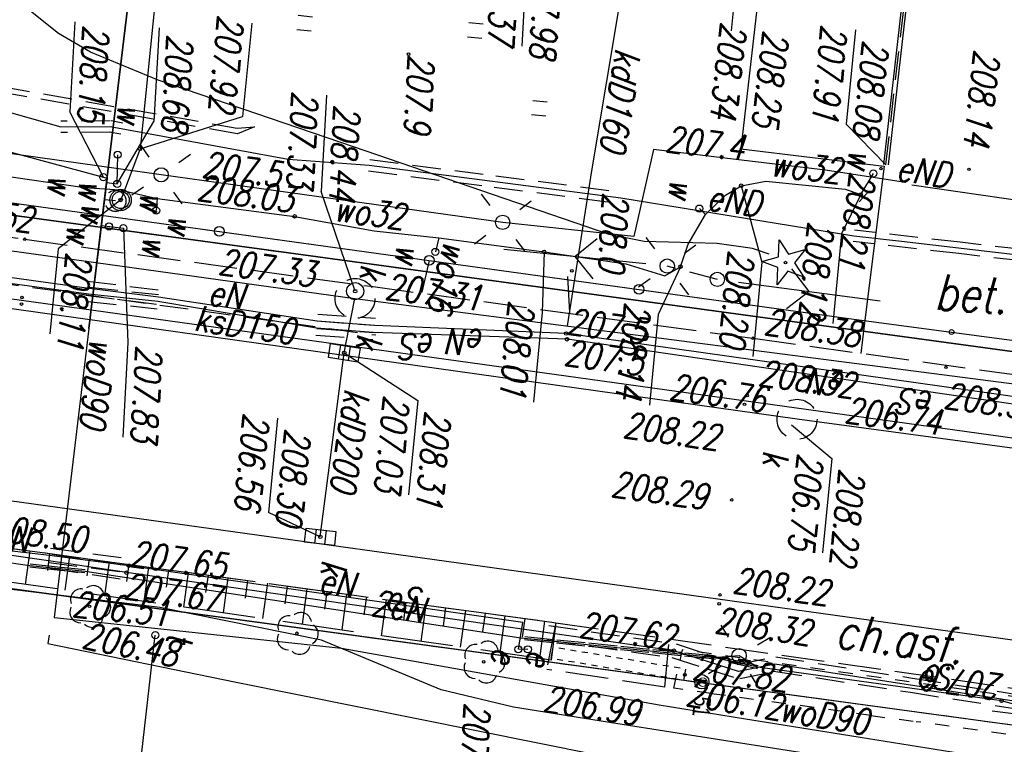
# Model space of a CAD drawing. Extents: x -110 to 11927435, y -6590197 to 5675023.
# Tile 9 of 71: x 11598369 to 11598403, y -1437242 to -1437217. Entities that reach past the tile are written whole.
import ezdxf
from ezdxf.enums import TextEntityAlignment as Align

# ---------------------------------------------------------------- set-up
doc = ezdxf.new("R2010")
doc.units = 0
doc.header["$PDMODE"] = 33
doc.header["$PDSIZE"] = 0.3
for name, pattern in [('1', [0]), ('2', [1.5, 1, -0.5]), ('BGT', [0]), ('KOC', [2, 1.5, -0.5]), ('KOJ', [0]), ('KOR', [1, 0.5, -0.5]), ('KOU', [1.5, 1, -0.5]), ('UBE', [1.5, 1, -0.5]), ('UOK', [1.5, 1, -0.5]), ('UOW', [1.5, 1, -0.5]), ('UPE', [0]), ('UPG', [0]), ('UPK', [0]), ('UPT', [0]), ('UPW', [0]), ('UXE', [1.5, 1, -0.5]), ('UXT', [1.5, 1, -0.5]), ('WRC', [0]), ('WSD', [3.5, 2.5, -1]), ('WSQ', [3.5, 2.5, -1])]:
    doc.linetypes.add(name, pattern=pattern)
doc.layers.get('0').update_dxf_attribs({"color": 250, "linetype": 'CONTINUOUS', "lineweight": 100})
doc.layers.add('_0', color=7, linetype='CONTINUOUS')
for name, color, linetype, lineweight, plot in [('PP$$O', 209, 'CONTINUOUS', 13, False), ('PPINO', 4, 'CONTINUOUS', 13, False), ('PPINP', 4, 'CONTINUOUS', 13, False)]:
    doc.layers.add(name, color=color, linetype=linetype, lineweight=lineweight, plot=plot)
doc.styles.add('K1_ACAD', font='romans.shx', dxfattribs={"width": 0.8, "oblique": 12})
doc.styles.add('OPIS_PIK', font='txt', dxfattribs={"width": 0.8, "height": 1.2})
doc.styles.get("Standard").update_dxf_attribs({"font": 'Simplex.SHX', "width": 0.75})
doc.linetypes.add('BGS', pattern='A,3.75,[45,msgB.shx,S=0.625,R=0,X=0,Y=0],3.75', length=7.5)

# ---------------------------------------------------------------- blocks, each defined once
blk = doc.blocks.new('other_KCI')
at = {"linetype": 'Continuous'}
for p, q in [((0, 0), (1.585, 0)), ((1.585, 0.25), (2.5, 0)), ((1.585, -0.25), (2.5, 0))]:
    blk.add_line(p, q, dxfattribs=at)
blk = doc.blocks.new('other_WSU')
at = {"linetype": 'Continuous'}
blk.add_circle((0, 0), 0.045, dxfattribs=at)
blk = doc.blocks.new('other_WSP')
at = {"linetype": 'Continuous'}
blk.add_circle((0, 0), 0.045, dxfattribs=at)
blk = doc.blocks.new('other_SLS')
at = {"linetype": 'Continuous'}
blk.add_circle((0, 0), 0.25, dxfattribs=at)
blk = doc.blocks.new('other_PNN')
at = {"linetype": 'Continuous'}
for p, q in [((3.25, 0), (2.5429, 0.7071)), ((0.75, 0), (5.75, 0)), ((3.25, 0), (2.5429, -0.7071))]:
    blk.add_line(p, q, dxfattribs=at)
blk = doc.blocks.new('other_LAT')
at = {"linetype": 'Continuous'}
for p, q in [((0, 0.75), (0, 1.25)), ((-1.25, 0), (-0.75, 0)), ((0.75, 0), (1.25, 0)), ((0, -0.75), (0, -1.25))]:
    blk.add_line(p, q, dxfattribs=at)
blk = doc.blocks.new('ARM')
at = {"linetype": 'Continuous'}
blk.add_circle((0, 0), 0.125, dxfattribs=at)
blk = doc.blocks.new('other_UGE')
at = {"linetype": 'Continuous'}
blk.add_circle((0, 0), 0.0625, dxfattribs=at)
blk = doc.blocks.new('other_WLZ')
at = {"linetype": 'Continuous'}
blk.add_circle((0, 0), 0.3, dxfattribs=at)
blk = doc.blocks.new('other_KRA')
at = {"linetype": 'Continuous'}
for p, q in [((-0.525, -0.25), (-0.525, 0.25)), ((-0.525, 0.25), (0.525, 0.25)), ((-0.175, -0.25), (-0.175, 0.25)), ((0.175, -0.25), (0.175, 0.25)), ((0.525, 0.25), (0.525, -0.25)), ((0.525, -0.25), (-0.525, -0.25))]:
    blk.add_line(p, q, dxfattribs=at)
blk = doc.blocks.new('other_UGK')
at = {"linetype": 'Continuous'}
blk.add_circle((0, 0), 0.0625, dxfattribs=at)
blk = doc.blocks.new('other_UKW')
at = {"linetype": 'Continuous'}
blk.add_circle((0, 0), 0.375, dxfattribs=at)
blk = doc.blocks.new('other_UGW')
at = {"linetype": 'Continuous'}
blk.add_circle((0, 0), 0.0625, dxfattribs=at)
blk = doc.blocks.new('other_USW')
at = {"linetype": 'Continuous'}
blk.add_line((0, -0.25), (0, 0.25), dxfattribs=at)
blk = doc.blocks.new('other_DLI')
at = {"linetype": 'Continuous'}
blk.add_circle((0, 0), 0.045, dxfattribs=at)
for centre, start, end in [((0, 0.375), 30.1401, 149.8599), ((-0.357, 0.116), 102.1445, 221.86), ((0.357, 0.116), 318.14, 77.8555), ((-0.22, -0.303), 174.1482, 293.8542), ((0.22, -0.303), 246.1458, 5.8518)]:
    blk.add_arc(centre, 0.375, start, end, dxfattribs=at)
blk = doc.blocks.new('other_DIG')
at = {"linetype": 'Continuous'}
for p, q in [((-0.3012, 0.09375), (-0.4937, 0.6621)), ((-0.4937, 0.6621), (-0.0039, 0.31545)), ((-0.0039, 0.31545), (0.4771, 0.67415)), ((0.4771, 0.67415), (0.2988, 0.1012)), ((-0.78225, -0.26495), (-0.3012, 0.09375)), ((0.2988, 0.1012), (0.7886, -0.24545)), ((-0.18225, -0.2575), (-0.78225, -0.26495)), ((0.01025, -0.82585), (-0.18225, -0.2575)), ((0.1886, -0.2529), (0.01025, -0.82585)), ((0.7886, -0.24545), (0.1886, -0.2529))]:
    blk.add_line(p, q, dxfattribs=at)
blk.add_circle((0, 0), 0.045, dxfattribs=at)
blk = doc.blocks.new('other_TRA')
at = {"linetype": 'Continuous'}
for p, q in [((-2.75, 1.37695), (-2.75, 0.87695)), ((-2.25, 1.37695), (-2.25, 0.87695)), ((2.25, 1.37695), (2.25, 0.87695)), ((2.75, 1.37695), (2.75, 0.87695)), ((-0.25, -1.12305), (-0.25, -1.62305)), ((0.25, -1.12305), (0.25, -1.62305))]:
    blk.add_line(p, q, dxfattribs=at)
blk = doc.blocks.new('PIK_IN')
at = {"layer": 'PPINP'}
blk.add_point((0, 0), dxfattribs=at)
at = {"layer": 'PP$$O', "color": 0, "oblique": 15, "width": 0.8, "flags": 1}
blk.add_attdef('KOD', (1, -1.3), '', height=0.5, dxfattribs=at)
at = {"layer": 'PPINO', "color": 0, "style": 'OPIS_PIK', "width": 0.8}
blk.add_attdef('NR_PKT', (1, -0.5), '', height=1.2, dxfattribs=at)
blk = doc.blocks.new('mdcp Łuszczanowiece')
at = {"layer": '_0', "linetype": 'UPK'}
for p, q in [((6591218.045, 5674864.199), (6591216.226, 5674814.336)), ((6591213.517, 5674798.506), (6591215.424, 5674858.608)), ((6591142.609, 5674817.71), (6591207.045, 5674816.643)), ((6591142.607, 5674817.55), (6591207.043, 5674816.483)), ((6591216.226, 5674814.336), (6591214.111, 5674764.394)), ((6591216.226, 5674814.336), (6591214.111, 5674764.394)), ((6591198.317, 5674806.988), (6591208.258, 5674806.324)), ((6591208.258, 5674806.324), (6591213.755, 5674805.998)), ((6591211.897, 5674758.816), (6591213.517, 5674798.506)), ((6591211.897, 5674758.816), (6591213.517, 5674798.506)), ((6591215.451, 5674798.316), (6591213.517, 5674798.506)), ((6591221.951, 5674798.108), (6591215.451, 5674798.316))]:
    blk.add_line(p, q, dxfattribs=at)
at = {"layer": '_0', "linetype": 'KOJ'}
for p, q in [((6591213.829, 5674765.013), (6591216.631, 5674834.051)), ((6591213.829, 5674765.013), (6591216.631, 5674834.051)), ((6591222.762, 5674812.186), (6591223.636, 5674833.67)), ((6591206.988, 5674811.451), (6591207.096, 5674816.51)), ((6591206.988, 5674811.451), (6591207.096, 5674816.51)), ((6591207.096, 5674816.51), (6591212.723, 5674816.36)), ((6591207.096, 5674816.51), (6591212.723, 5674816.36)), ((6591212.723, 5674816.36), (6591213.71, 5674816.332)), ((6591220.83, 5674764.695), (6591222.762, 5674812.186)), ((6591220.83, 5674764.695), (6591222.762, 5674812.186)), ((6591173.788, 5674812.008), (6591206.988, 5674811.451))]:
    blk.add_line(p, q, dxfattribs=at)
at = {"layer": '_0', "linetype": 'KOC'}
for p, q in [((6591224.147, 5674806.618), (6591225.356, 5674833.646)), ((6591213.549, 5674812.531), (6591214.355, 5674832.224)), ((6591213.039, 5674799.018), (6591213.549, 5674812.531)), ((6591226.021, 5674810.631), (6591224.327, 5674810.633)), ((6591226.021, 5674810.631), (6591225.805, 5674806.458)), ((6591223.369, 5674786.495), (6591224.147, 5674806.618)), ((6591224.147, 5674806.618), (6591225.805, 5674806.458)), ((6591213.284, 5674806.048), (6591212.029, 5674805.851)), ((6591211.935, 5674800.966), (6591213.069, 5674800.818)), ((6591212.577, 5674786.784), (6591213.039, 5674799.018)), ((6591211.605, 5674765.07), (6591212.577, 5674786.784)), ((6591211.605, 5674765.07), (6591212.577, 5674786.784))]:
    blk.add_line(p, q, dxfattribs=at)
at = {"layer": '_0'}
for p, q in [((6591226.55, 5674833.05), (6591222.262, 5674720.167)), ((6591226.55, 5674833.05), (6591223.447, 5674751.354)), ((6591226.45, 5674830.4), (6591222.267, 5674720.167)), ((6591213.17, 5674822.79), (6591209.285, 5674720.792)), ((6591213.17, 5674822.79), (6591210.449, 5674751.347)), ((6591210.81, 5674760.84), (6591213.17, 5674822.79))]:
    blk.add_line(p, q, dxfattribs=at)
at = {"layer": '_0', "linetype": 'KOR'}
for p, q in [((6591225.56, 5674832.133), (6591224.659, 5674811.124)), ((6591226.536, 5674823.684), (6591226.37, 5674819.522)), ((6591226.306, 5674817.915), (6591226.37, 5674819.522)), ((6591226.306, 5674817.915), (6591226.147, 5674813.948)), ((6591226.08, 5674812.276), (6591226.147, 5674813.947)), ((6591226.08, 5674812.276), (6591226.027, 5674810.951)), ((6591226.027, 5674810.951), (6591224.659, 5674811.124))]:
    blk.add_line(p, q, dxfattribs=at)
at = {"layer": '_0', "linetype": 'KOU'}
for p, q in [((6591226.45, 5674830.4), (6591223.451, 5674751.354)), ((6591210.81, 5674760.84), (6591213.17, 5674822.79)), ((6591207.044, 5674816.563), (6591174.039, 5674817.134))]:
    blk.add_line(p, q, dxfattribs=at)
at = {"layer": '_0', "linetype": 'UPE'}
for p, q in [((6591214.8, 5674824.08), (6591214.02, 5674805.99)), ((6591215.07, 5674824.07), (6591214.22, 5674806.04)), ((6591225.39, 5674824.08), (6591224.84, 5674814.39)), ((6591225.66, 5674824.15), (6591225.35, 5674822.43)), ((6591207.96, 5674823.839), (6591207.668, 5674817.539)), ((6591209.662, 5674817.369), (6591209.761, 5674823.153)), ((6591225.35, 5674822.43), (6591225.01, 5674813.81)), ((6591207.599, 5674817.312), (6591207.442, 5674814.478)), ((6591209.633, 5674815.69), (6591209.662, 5674817.369)), ((6591209.099, 5674807.43), (6591209.633, 5674815.69)), ((6591207.442, 5674814.478), (6591207.371, 5674811.32)), ((6591224.84, 5674814.39), (6591225.22, 5674813.15)), ((6591224.67, 5674813.12), (6591225.01, 5674813.81)), ((6591225.01, 5674813.81), (6591224.82, 5674812.22)), ((6591224.82, 5674812.22), (6591224.67, 5674813.12)), ((6591225.22, 5674813.15), (6591224.99, 5674812.07)), ((6591224.82, 5674812.22), (6591224.8, 5674805.45)), ((6591224.99, 5674812.07), (6591224.72, 5674810.83)), ((6591207.371, 5674811.32), (6591207.306, 5674808.406)), ((6591224.72, 5674810.83), (6591224.52, 5674806.37)), ((6591207.306, 5674808.406), (6591210.405, 5674808.025)), ((6591210.405, 5674808.025), (6591210.359, 5674803.398)), ((6591208.82, 5674798.549), (6591209.099, 5674807.43)), ((6591224.52, 5674806.37), (6591223.86, 5674791.47)), ((6591214.02, 5674805.99), (6591214.39, 5674799.29)), ((6591214.22, 5674806.04), (6591214.64, 5674799.26)), ((6591225.17, 5674805.73), (6591225.2, 5674805.4)), ((6591224.25, 5674805.46), (6591223.61, 5674791.53)), ((6591224.8, 5674805.45), (6591223.96, 5674790.02)), ((6591225.2, 5674805.4), (6591224.25, 5674805.46)), ((6591210.359, 5674803.398), (6591210.03, 5674795.374)), ((6591214.39, 5674799.29), (6591214.44, 5674797.27)), ((6591214.64, 5674799.26), (6591214.68, 5674797.26)), ((6591208.89, 5674795.699), (6591208.82, 5674798.549)), ((6591214.44, 5674797.27), (6591214.14, 5674791.65)), ((6591214.68, 5674797.26), (6591214.3, 5674791.64)), ((6591208.354, 5674789.38), (6591208.89, 5674795.699)), ((6591210.03, 5674795.374), (6591209.864, 5674791.325)), ((6591214.14, 5674791.65), (6591214.07, 5674789.11)), ((6591214.3, 5674791.64), (6591214.28, 5674789.2)), ((6591223.61, 5674791.53), (6591223.52, 5674788.73)), ((6591223.86, 5674791.47), (6591223.72, 5674788.79)), ((6591209.864, 5674791.325), (6591209.347, 5674779.23)), ((6591223.96, 5674790.02), (6591223.95, 5674788.08)), ((6591208.536, 5674787.666), (6591208.354, 5674789.38)), ((6591214.07, 5674789.11), (6591213.48, 5674774.69)), ((6591214.28, 5674789.2), (6591213.72, 5674774.73)), ((6591223.72, 5674788.79), (6591223.44, 5674782.64)), ((6591223.52, 5674788.73), (6591223.44, 5674782.64)), ((6591223.95, 5674788.08), (6591223.7, 5674782.17)), ((6591205.958, 5674773.473), (6591208.536, 5674787.666))]:
    blk.add_line(p, q, dxfattribs=at)
at = {"layer": '_0', "linetype": 'UBE'}
for p, q in [((6591224.865, 5674819.249), (6591225.14, 5674824.094)), ((6591225.365, 5674819.221), (6591225.64, 5674824.066)), ((6591209.561, 5674823.157), (6591209.497, 5674819.425)), ((6591209.961, 5674823.15), (6591209.897, 5674819.418)), ((6591209.497, 5674819.425), (6591209.433, 5674815.694)), ((6591209.897, 5674819.418), (6591209.833, 5674815.687)), ((6591224.59, 5674814.404), (6591224.865, 5674819.249)), ((6591225.09, 5674814.376), (6591225.365, 5674819.221)), ((6591224.981, 5674813.077), (6591224.601, 5674814.317)), ((6591225.459, 5674813.223), (6591225.079, 5674814.463)), ((6591224.955, 5674813.817), (6591224.765, 5674812.227)), ((6591225.065, 5674813.803), (6591224.875, 5674812.213)), ((6591224.745, 5674812.122), (6591224.975, 5674813.202)), ((6591225.235, 5674812.018), (6591225.465, 5674813.098)), ((6591224.765, 5674812.22), (6591224.762, 5674811.092)), ((6591224.875, 5674812.22), (6591224.872, 5674811.092)), ((6591224.476, 5674810.883), (6591224.746, 5674812.123)), ((6591224.964, 5674810.777), (6591225.234, 5674812.017)), ((6591224.762, 5674811.092), (6591224.758, 5674809.963)), ((6591224.27, 5674806.381), (6591224.47, 5674810.841)), ((6591224.77, 5674806.359), (6591224.97, 5674810.819)), ((6591224.872, 5674811.092), (6591224.868, 5674809.963)), ((6591224.758, 5674809.963), (6591224.755, 5674808.835)), ((6591224.868, 5674809.963), (6591224.865, 5674808.835)), ((6591224.755, 5674808.835), (6591224.752, 5674807.707)), ((6591224.865, 5674808.835), (6591224.862, 5674807.707)), ((6591224.752, 5674807.707), (6591224.748, 5674806.578)), ((6591224.862, 5674807.707), (6591224.858, 5674806.578)), ((6591208.759, 5674802.996), (6591208.899, 5674807.436)), ((6591209.159, 5674802.983), (6591209.298, 5674807.423)), ((6591224.748, 5674806.578), (6591224.745, 5674805.45)), ((6591224.858, 5674806.578), (6591224.855, 5674805.45)), ((6591208.62, 5674798.555), (6591208.759, 5674802.996)), ((6591209.02, 5674798.543), (6591209.159, 5674802.983)), ((6591214.19, 5674797.264), (6591214.14, 5674799.284)), ((6591214.43, 5674797.255), (6591214.39, 5674799.255)), ((6591214.69, 5674797.276), (6591214.64, 5674799.296)), ((6591214.93, 5674797.265), (6591214.89, 5674799.265)), ((6591213.82, 5674789.117), (6591213.89, 5674791.657)), ((6591214.03, 5674789.202), (6591214.05, 5674791.642)), ((6591214.32, 5674789.103), (6591214.39, 5674791.643)), ((6591214.53, 5674789.198), (6591214.55, 5674791.638)), ((6591223.27, 5674788.738), (6591223.36, 5674791.538)), ((6591223.47, 5674788.803), (6591223.61, 5674791.483)), ((6591223.77, 5674788.722), (6591223.86, 5674791.522)), ((6591223.97, 5674788.777), (6591224.11, 5674791.457)), ((6591208.189, 5674789.81), (6591208.154, 5674789.397)), ((6591208.588, 5674789.776), (6591208.553, 5674789.363)), ((6591223.905, 5674790.02), (6591223.9, 5674789.05)), ((6591224.015, 5674790.02), (6591224.01, 5674789.05)), ((6591208.155, 5674789.359), (6591208.337, 5674787.645)), ((6591208.553, 5674789.401), (6591208.735, 5674787.687)), ((6591223.9, 5674789.05), (6591223.895, 5674788.08)), ((6591224.01, 5674789.05), (6591224.005, 5674788.08))]:
    blk.add_line(p, q, dxfattribs=at)
at = {"layer": '_0', "linetype": 'UPW'}
for p, q in [((6591227.1, 5674817.625), (6591227.479, 5674823.691)), ((6591226.913, 5674814.593), (6591227.1, 5674817.625)), ((6591208.17, 5674815.79), (6591207.39, 5674816.16)), ((6591208.04, 5674815.23), (6591208.17, 5674815.79)), ((6591208.17, 5674815.79), (6591208.23, 5674815.91)), ((6591208.02, 5674812.44), (6591208.04, 5674815.23)), ((6591226.849, 5674813.562), (6591226.913, 5674814.593)), ((6591226.657, 5674810.497), (6591226.849, 5674813.562)), ((6591227.311, 5674795.666), (6591229.014, 5674812.546)), ((6591208.27, 5674811.59), (6591208.02, 5674812.44)), ((6591208.65, 5674811.08), (6591208.27, 5674811.59)), ((6591209.4, 5674810.44), (6591208.65, 5674811.08)), ((6591209.4, 5674810.44), (6591209.21, 5674810.21)), ((6591210.49, 5674809.94), (6591209.4, 5674810.44)), ((6591225.758, 5674799.228), (6591226.657, 5674810.497)), ((6591211.3, 5674809.75), (6591210.49, 5674809.94)), ((6591211.67, 5674809.23), (6591211.3, 5674809.75)), ((6591211.39, 5674807.83), (6591211.67, 5674809.23)), ((6591211.25, 5674804.94), (6591211.39, 5674807.83)), ((6591211.12, 5674801.22), (6591211.25, 5674804.94)), ((6591211.09, 5674798.94), (6591211.12, 5674801.22)), ((6591211.12, 5674801.22), (6591211.62, 5674801.15)), ((6591225.703, 5674792.755), (6591225.758, 5674799.228)), ((6591210.86, 5674796.12), (6591211.09, 5674798.94)), ((6591210.7, 5674791.27), (6591210.86, 5674796.12)), ((6591226.601, 5674788.966), (6591227.311, 5674795.666)), ((6591225.676, 5674789.662), (6591225.703, 5674792.755)), ((6591210.53, 5674789.94), (6591210.7, 5674791.27)), ((6591210.7, 5674791.27), (6591211.13, 5674791.27)), ((6591198.69, 5674790.54), (6591209.03, 5674790.5)), ((6591209.03, 5674790.5), (6591210.88, 5674790)), ((6591211.835, 5674789.412), (6591211.853, 5674790.187)), ((6591210.328, 5674789.822), (6591209.31, 5674789.74)), ((6591210.317, 5674789.445), (6591210.328, 5674789.822)), ((6591210.57, 5674788.69), (6591210.53, 5674789.94)), ((6591210.931, 5674789.817), (6591210.932, 5674789.432)), ((6591215.469, 5674789.331), (6591201.507, 5674789.641)), ((6591201.507, 5674789.641), (6591215.469, 5674789.331)), ((6591206.79, 5674769.591), (6591210.167, 5674789.449)), ((6591206.79, 5674769.591), (6591210.167, 5674789.449)), ((6591210.167, 5674789.449), (6591215.469, 5674789.331)), ((6591225.672, 5674789.104), (6591225.676, 5674789.662)), ((6591215.469, 5674789.331), (6591221.562, 5674789.195)), ((6591221.562, 5674789.195), (6591225.672, 5674789.104)), ((6591210.22, 5674781.27), (6591210.57, 5674788.69)), ((6591226.303, 5674788.986), (6591226.601, 5674788.966))]:
    blk.add_line(p, q, dxfattribs=at)
at = {"layer": '_0', "linetype": 'BGT'}
for p, q in [((6591212.658, 5674819.429), (6591212.787, 5674823.059)), ((6591212.53, 5674815.8), (6591212.658, 5674819.429)), ((6591212.234, 5674808.382), (6591212.53, 5674815.8)), ((6591211.937, 5674800.965), (6591212.234, 5674808.382)), ((6591211.641, 5674793.547), (6591211.937, 5674800.965)), ((6591211.345, 5674786.13), (6591211.641, 5674793.547))]:
    blk.add_line(p, q, dxfattribs=at)
at = {"layer": '_0', "linetype": 'UPG'}
for p, q in [((6591228.07, 5674819.526), (6591227.453, 5674809.047)), ((6591227.453, 5674809.047), (6591227.24, 5674805.426)), ((6591227.24, 5674805.426), (6591226.877, 5674802.849)), ((6591226.877, 5674802.849), (6591225.558, 5674798.499)), ((6591225.558, 5674798.499), (6591224.959, 5674792.748)), ((6591224.959, 5674792.748), (6591224.756, 5674783.96))]:
    blk.add_line(p, q, dxfattribs=at)
at = {"layer": '_0', "linetype": 'Continuous'}
for p, q in [((6591207.044, 5674816.563), (6591205.764, 5674815.043)), ((6591208.17, 5674815.79), (6591209.6, 5674815.256)), ((6591216.434, 5674814.163), (6591217.472, 5674815.682)), ((6591217.472, 5674815.682), (6591220.794, 5674815.682)), ((6591209.6, 5674815.256), (6591212.759, 5674815.256)), ((6591202.442, 5674815.043), (6591205.764, 5674815.043)), ((6591208.27, 5674811.59), (6591210.869, 5674812.575)), ((6591210.869, 5674812.575), (6591214.191, 5674812.575)), ((6591199.737, 5674810.714), (6591202.897, 5674810.714)), ((6591211.3, 5674809.75), (6591213.043, 5674809.14)), ((6591213.043, 5674809.14), (6591216.235, 5674809.14)), ((6591211.25, 5674804.94), (6591213.374, 5674805.084)), ((6591213.374, 5674805.084), (6591216.533, 5674805.084)), ((6591200.83, 5674803.329), (6591204.149, 5674803.468)), ((6591215.451, 5674798.316), (6591216.862, 5674801.044)), ((6591216.862, 5674801.044), (6591220.184, 5674801.044)), ((6591213.263, 5674798.486), (6591209.903, 5674796.957)), ((6591221.951, 5674798.108), (6591221.28, 5674796.216)), ((6591206.519, 5674796.815), (6591209.903, 5674796.957)), ((6591217.958, 5674796.216), (6591221.28, 5674796.216)), ((6591204.263, 5674793.967), (6591207.552, 5674793.967)), ((6591209.03, 5674790.5), (6591207.552, 5674793.967)), ((6591204.739, 5674790.75), (6591208.026, 5674790.887)), ((6591210.328, 5674789.822), (6591208.026, 5674790.887)), ((6591211.853, 5674790.187), (6591215.825, 5674790.737)), ((6591215.825, 5674790.737), (6591219.145, 5674790.876)), ((6591210.88, 5674790), (6591212.796, 5674787.985)), ((6591210.145, 5674789.32), (6591207.983, 5674787.925)), ((6591212.796, 5674787.985), (6591215.792, 5674787.985)), ((6591204.826, 5674787.793), (6591207.983, 5674787.925))]:
    blk.add_line(p, q, dxfattribs=at)
at = {"layer": '_0', "linetype": 'BGS'}
blk.add_line((6591210.16, 5674756.46), (6591212.53, 5674815.8), dxfattribs=at)
at = {"layer": '_0', "linetype": 'WRC'}
for p, q in [((6591210.558, 5674812.805), (6591210.421, 5674812.197)), ((6591210.421, 5674812.197), (6591210.371, 5674810.947)), ((6591210.371, 5674810.947), (6591210.547, 5674808.401)), ((6591210.547, 5674808.401), (6591210.419, 5674807.156)), ((6591210.419, 5674807.156), (6591208.236, 5674797.967)), ((6591208.236, 5674797.967), (6591206.571, 5674790.897)), ((6591206.571, 5674790.897), (6591205.827, 5674788.437)), ((6591205.827, 5674788.437), (6591205.281, 5674787.266)), ((6591205.281, 5674787.266), (6591204.563, 5674786.152))]:
    blk.add_line(p, q, dxfattribs=at)
at = {"layer": '_0', "linetype": '1'}
for p, q in [((6591225.31, 5674811.104), (6591225.296, 5674810.9)), ((6591225.722, 5674811.277), (6591225.323, 5674811.304)), ((6591225.709, 5674811.078), (6591225.695, 5674810.873)), ((6591225.282, 5674810.695), (6591225.269, 5674810.491)), ((6591225.682, 5674810.669), (6591225.668, 5674810.464)), ((6591225.255, 5674810.286), (6591225.242, 5674810.082)), ((6591225.654, 5674810.26), (6591225.641, 5674810.055)), ((6591225.228, 5674809.877), (6591225.214, 5674809.673)), ((6591225.627, 5674809.851), (6591225.613, 5674809.646)), ((6591225.201, 5674809.468), (6591225.187, 5674809.264)), ((6591225.6, 5674809.442), (6591225.586, 5674809.237)), ((6591225.173, 5674809.059), (6591225.16, 5674808.855)), ((6591225.572, 5674809.033), (6591225.559, 5674808.828)), ((6591225.146, 5674808.65), (6591225.132, 5674808.446)), ((6591225.545, 5674808.624), (6591225.532, 5674808.419)), ((6591225.119, 5674808.241), (6591225.105, 5674808.037)), ((6591225.518, 5674808.214), (6591225.504, 5674808.01)), ((6591225.092, 5674807.832), (6591225.078, 5674807.628)), ((6591225.491, 5674807.805), (6591225.477, 5674807.601)), ((6591225.064, 5674807.423), (6591225.051, 5674807.218)), ((6591225.463, 5674807.396), (6591225.45, 5674807.192)), ((6591225.037, 5674807.014), (6591225.023, 5674806.809)), ((6591225.436, 5674806.987), (6591225.422, 5674806.783)), ((6591224.147, 5674806.618), (6591225.467, 5674806.585)), ((6591225.409, 5674806.578), (6591225.01, 5674806.605)), ((6591224.131, 5674806.216), (6591225.448, 5674806.165)), ((6591224.104, 5674805.516), (6591224.76, 5674805.491)), ((6591224.077, 5674804.817), (6591225.384, 5674804.766)), ((6591224.05, 5674804.117), (6591224.701, 5674804.092)), ((6591224.023, 5674803.418), (6591225.32, 5674803.367)), ((6591223.996, 5674802.718), (6591224.642, 5674802.693)), ((6591223.969, 5674802.019), (6591225.256, 5674801.969)), ((6591223.942, 5674801.319), (6591224.583, 5674801.294)), ((6591223.915, 5674800.619), (6591225.192, 5674800.57)), ((6591223.888, 5674799.92), (6591224.524, 5674799.895)), ((6591223.861, 5674799.22), (6591225.128, 5674799.171)), ((6591223.834, 5674798.521), (6591224.465, 5674798.496)), ((6591223.807, 5674797.821), (6591225.064, 5674797.772)), ((6591223.78, 5674797.121), (6591224.406, 5674797.097)), ((6591223.753, 5674796.422), (6591224.999, 5674796.374)), ((6591223.726, 5674795.722), (6591224.347, 5674795.698)), ((6591223.699, 5674795.023), (6591224.935, 5674794.975)), ((6591223.672, 5674794.323), (6591224.288, 5674794.299)), ((6591223.645, 5674793.623), (6591224.871, 5674793.576)), ((6591223.618, 5674792.924), (6591224.228, 5674792.9)), ((6591223.59, 5674792.224), (6591224.807, 5674792.177)), ((6591223.563, 5674791.525), (6591224.169, 5674791.501)), ((6591223.536, 5674790.825), (6591224.743, 5674790.778)), ((6591223.509, 5674790.126), (6591224.11, 5674790.102)), ((6591223.482, 5674789.426), (6591224.679, 5674789.38)), ((6591223.455, 5674788.726), (6591224.051, 5674788.703)), ((6591223.428, 5674788.027), (6591224.615, 5674787.981))]:
    blk.add_line(p, q, dxfattribs=at)
at = {"layer": '_0', "linetype": '2'}
blk.add_line((6591211.618, 5674811.079), (6591211.323, 5674809.285), dxfattribs=at)
at = {"layer": '_0', "linetype": 'WSQ'}
blk.add_line((6591223.369, 5674786.495), (6591224.147, 5674806.618), dxfattribs=at)
at = {"layer": '_0', "linetype": 'WSD'}
blk.add_line((6591225.467, 5674806.585), (6591224.559, 5674786.755), dxfattribs=at)
at = {"layer": '_0', "linetype": 'UXE'}
for p, q in [((6591213.44, 5674767.74), (6591214.72, 5674799.36)), ((6591207.977, 5674793.819), (6591207.872, 5674794.415)), ((6591207.327, 5674785.453), (6591207.977, 5674793.819))]:
    blk.add_line(p, q, dxfattribs=at)
at = {"layer": '_0', "linetype": 'UXT'}
for p, q in [((6591207.872, 5674794.415), (6591208.176, 5674793.847)), ((6591208.176, 5674793.847), (6591207.528, 5674785.431))]:
    blk.add_line(p, q, dxfattribs=at)
at = {"layer": '_0', "linetype": 'UPT'}
blk.add_line((6591230.84, 5674792.606), (6591225.942, 5674792.689), dxfattribs=at)
at = {"layer": '_0', "linetype": 'BGT'}
for centre, radius in [((6591212.658, 5674819.429), 0.085), ((6591212.234, 5674808.382), 0.17), ((6591211.937, 5674800.965), 0.17), ((6591211.641, 5674793.547), 0.17)]:
    blk.add_circle(centre, radius, dxfattribs=at)
at = {"layer": '_0', "linetype": 'UOK'}
for centre in [(6591216.226, 5674814.336), (6591213.517, 5674798.506)]:
    blk.add_circle(centre, 0.7, dxfattribs=at)
at = {"layer": '_0', "linetype": 'UOW'}
blk.add_circle((6591210.931, 5674789.817), 0.37, dxfattribs=at)
at = {"layer": '_0'}
for name, p, rotation in [('other_KCI', (6591225.728, 5674822.132), 88.41673414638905), ('other_WSU', (6591206.922, 5674819.481), 2.39722245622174), ('other_WSU', (6591213.904, 5674819.353), 2.397468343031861), ('other_PNN', (6591211.618, 5674811.079), 88.02681230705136), ('other_WSU', (6591207.195, 5674816.408), 2.39722245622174), ('other_USW', (6591208.23, 5674815.91), 53.18339455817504), ('other_LAT', (6591224.67, 5674813.12), 36.46000422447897), ('other_DIG', (6591210.8, 5674813.397), 2.397331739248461), ('other_WSU', (6591213.549, 5674812.531), 2.397441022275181), ('other_WSU', (6591215.566, 5674812.511), 2.3975503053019), ('other_WSU', (6591215.884, 5674812.452), 2.3975503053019), ('other_WSU', (6591219.263, 5674812.33), 2.397714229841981), ('other_WSU', (6591222.616, 5674812.248), 2.397850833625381), ('other_WSU', (6591222.931, 5674812.249), 2.397850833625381), ('other_SLS', (6591211.618, 5674811.079), 2.39735906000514), ('other_WSU', (6591225.523, 5674811.291), 2.397987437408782), ('other_LAT', (6591211.323, 5674809.285), 42.16233791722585), ('other_SLS', (6591211.323, 5674809.285), 2.397331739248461), ('other_PNN', (6591211.323, 5674809.285), 269.7365092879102), ('other_WSP', (6591211.817, 5674805.974), 2.397331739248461), ('other_LAT', (6591210.359, 5674803.398), 42.98674175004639), ('other_DLI', (6591225.758, 5674804.233), 2.398069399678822), ('other_SLS', (6591210.359, 5674803.398), 2.39724977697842), ('other_WSP', (6591204.815, 5674799.543), 2.3968672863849), ('other_KRA', (6591215.451, 5674798.316), 266.8123687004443), ('other_UGK', (6591213.263, 5674798.486), 269.9999974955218), ('other_UGK', (6591215.451, 5674798.316), 269.9999974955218), ('other_KRA', (6591221.951, 5674798.108), 269.099655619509), ('other_DLI', (6591225.395, 5674797.621), 2.398124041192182), ('other_UGK', (6591221.951, 5674798.108), 269.9999974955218), ('other_LAT', (6591209.864, 5674791.325), 40.6368834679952), ('ARM', (6591225.942, 5674792.689), 2.398206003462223), ('other_SLS', (6591209.864, 5674791.325), 2.39703121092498), ('other_DLI', (6591225.162, 5674790.294), 2.398178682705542), ('other_UKW', (6591210.88, 5674789.996), 2.39708585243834), ('other_UGE', (6591210.88, 5674790), 269.9999974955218), ('ARM', (6591211.853, 5674790.187), 2.39716781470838), ('ARM', (6591209.31, 5674789.74), 2.39697656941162), ('ARM', (6591210.328, 5674789.822), 2.39705853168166), ('ARM', (6591211.841, 5674789.68), 2.39716781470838), ('ARM', (6591210.145, 5674789.32), 2.39703121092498), ('other_WSU', (6591214.85, 5674786.893), 2.397386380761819), ('other_WSU', (6591212.577, 5674786.784), 2.39719513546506), ('other_WSU', (6591214.618, 5674786.888), 2.39735906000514)]:
    blk.add_blockref(name, p, dxfattribs=dict(at, rotation=rotation))
at = {"layer": '_0', "color": 253}
for name, p, rotation in [('other_KCI', (6591225.728, 5674822.132), 88.41673414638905), ('other_WSU', (6591206.922, 5674819.481), 2.39722245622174), ('other_WSU', (6591213.904, 5674819.353), 2.397468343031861), ('other_PNN', (6591211.618, 5674811.079), 88.02681230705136), ('other_WSU', (6591207.195, 5674816.408), 2.39722245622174), ('other_USW', (6591208.23, 5674815.91), 53.18339455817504), ('other_LAT', (6591224.67, 5674813.12), 36.46000422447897), ('other_DIG', (6591210.8, 5674813.397), 2.397331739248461), ('other_WSU', (6591213.549, 5674812.531), 2.397441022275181), ('other_WSU', (6591215.566, 5674812.511), 2.3975503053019), ('other_WSU', (6591215.884, 5674812.452), 2.3975503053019), ('other_WSU', (6591219.263, 5674812.33), 2.397714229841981), ('other_WSU', (6591222.616, 5674812.248), 2.397850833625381), ('other_WSU', (6591222.931, 5674812.249), 2.397850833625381), ('other_SLS', (6591211.618, 5674811.079), 2.39735906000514), ('other_WSU', (6591225.523, 5674811.291), 2.397987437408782), ('other_LAT', (6591211.323, 5674809.285), 42.16233791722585), ('other_SLS', (6591211.323, 5674809.285), 2.397331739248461), ('other_PNN', (6591211.323, 5674809.285), 269.7365092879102), ('other_WSP', (6591211.817, 5674805.974), 2.397331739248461), ('other_LAT', (6591210.359, 5674803.398), 42.98674175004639), ('other_DLI', (6591225.758, 5674804.233), 2.398069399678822), ('other_SLS', (6591210.359, 5674803.398), 2.39724977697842), ('other_WSP', (6591204.815, 5674799.543), 2.3968672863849), ('other_KRA', (6591215.451, 5674798.316), 266.8123687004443), ('other_UGK', (6591213.263, 5674798.486), 269.9999974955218), ('other_UGK', (6591215.451, 5674798.316), 269.9999974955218), ('other_KRA', (6591221.951, 5674798.108), 269.099655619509), ('other_DLI', (6591225.395, 5674797.621), 2.398124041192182), ('other_UGK', (6591221.951, 5674798.108), 269.9999974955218), ('other_LAT', (6591209.864, 5674791.325), 40.6368834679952), ('ARM', (6591225.942, 5674792.689), 2.398206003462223), ('other_SLS', (6591209.864, 5674791.325), 2.39703121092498), ('other_DLI', (6591225.162, 5674790.294), 2.398178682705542), ('other_UKW', (6591210.88, 5674789.996), 2.39708585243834), ('other_UGE', (6591210.88, 5674790), 269.9999974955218), ('ARM', (6591211.853, 5674790.187), 2.39716781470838), ('ARM', (6591209.31, 5674789.74), 2.39697656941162), ('ARM', (6591210.328, 5674789.822), 2.39705853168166), ('ARM', (6591211.841, 5674789.68), 2.39716781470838), ('ARM', (6591210.145, 5674789.32), 2.39703121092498), ('other_WSU', (6591214.85, 5674786.893), 2.397386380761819), ('other_WSU', (6591212.577, 5674786.784), 2.39719513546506), ('other_WSU', (6591214.618, 5674786.888), 2.39735906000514)]:
    blk.add_blockref(name, p, dxfattribs=dict(at, rotation=rotation))
at = {"layer": '_0'}
for name, p in [('other_UGE', (6591225.35, 5674822.43)), ('ARM', (6591207.39, 5674816.16)), ('other_UGW', (6591208.17, 5674815.79)), ('other_SLS', (6591224.67, 5674813.12)), ('other_UGW', (6591208.27, 5674811.59)), ('other_UGE', (6591224.72, 5674810.83)), ('ARM', (6591209.21, 5674810.21)), ('other_UGW', (6591211.3, 5674809.75)), ('other_UGE', (6591214.02, 5674805.99)), ('other_UGE', (6591214.22, 5674806.04)), ('ARM', (6591225.17, 5674805.73)), ('ARM', (6591225.2, 5674805.4)), ('other_UGW', (6591211.25, 5674804.94)), ('other_TRA', (6591203.763, 5674803.163)), ('ARM', (6591211.62, 5674801.15)), ('other_WLZ', (6591213.263, 5674798.486)), ('other_TRA', (6591201.595, 5674794.687)), ('other_UGW', (6591210.86, 5674796.12)), ('other_UGE', (6591223.61, 5674791.53)), ('other_UGE', (6591223.86, 5674791.47)), ('ARM', (6591211.13, 5674791.27)), ('other_UGW', (6591209.03, 5674790.5)), ('other_WLZ', (6591210.88, 5674790))]:
    blk.add_blockref(name, p, dxfattribs=at)
at = {"layer": '_0', "color": 253}
for name, p in [('other_UGE', (6591225.35, 5674822.43)), ('ARM', (6591207.39, 5674816.16)), ('other_UGW', (6591208.17, 5674815.79)), ('other_SLS', (6591224.67, 5674813.12)), ('other_SLS', (6591225.708, 5674811.908, 208.235)), ('other_UGW', (6591208.27, 5674811.59)), ('other_UGE', (6591224.72, 5674810.83)), ('ARM', (6591209.21, 5674810.21)), ('other_UGW', (6591211.3, 5674809.75)), ('other_UGE', (6591214.02, 5674805.99)), ('other_UGE', (6591214.22, 5674806.04)), ('ARM', (6591225.17, 5674805.73)), ('ARM', (6591225.2, 5674805.4)), ('other_UGW', (6591211.25, 5674804.94)), ('other_TRA', (6591203.763, 5674803.163)), ('ARM', (6591211.62, 5674801.15)), ('other_WLZ', (6591213.263, 5674798.486)), ('other_TRA', (6591201.595, 5674794.687)), ('other_UGW', (6591210.86, 5674796.12)), ('other_UGE', (6591223.61, 5674791.53)), ('other_UGE', (6591223.86, 5674791.47)), ('ARM', (6591211.13, 5674791.27)), ('other_UGW', (6591209.03, 5674790.5)), ('other_WLZ', (6591210.88, 5674790))]:
    blk.add_blockref(name, p, dxfattribs=at)
at = {"layer": '_0', "linetype": 'ByBlock', "xscale": 0.5, "yscale": 0.5, "zscale": 0.5}
blk.add_blockref('PIK_IN', (6591225.719, 5674811.943, 208.235), dxfattribs=at).add_auto_attribs({'NR_PKT': '51'})
at = {"layer": '_0', "style": 'K1_ACAD', "oblique": 12, "width": 0.8}
for s, height, rotation, p in [('208.33', 0.9, 87.656, (6591215.327, 5674819.382)), ('ch.asf.', 1.25, 87.9831, (6591224.062, 5674816.405)), ('eS', 0.9, 86.75, (6591225.12, 5674819.36)), ('208.14', 0.9, 359.0425, (6591202.707, 5674819.267)), ('eND', 0.9, 86.8296, (6591207.547, 5674816.945)), ('eS', 0.9, 266.31, (6591214.84, 5674819.04)), ('206.74', 0.9, 87.9125, (6591216.173, 5674815.977)), ('woD90', 0.9, 86.4555, (6591226.809, 5674814.701)), ('208.21', 0.9, 358.4414, (6591207.395, 5674815.347)), ('208.38', 0.9, 87.6561, (6591213.366, 5674812.862)), ('208.32', 0.9, 87.6608, (6591215.167, 5674812.844)), ('eN', 0.9, 267.53, (6591214.45, 5674815.92)), ('208.22', 0.9, 87.6649, (6591222.492, 5674812.651)), ('wo32', 0.9, 88.8912, (6591207.822, 5674812.539)), ('208.32', 0.9, 87.6609, (6591223.944, 5674812.16)), ('207.82', 0.9, 87.8261, (6591225.649, 5674811.539)), ('206.12', 0.9, 86.4346, (6591226.581, 5674811.4)), ('208.25', 0.9, 359.0628, (6591202.751, 5674811.835)), ('206.76', 0.9, 87.575, (6591215.957, 5674809.787)), ('eND', 0.9, 87.358, (6591209.216, 5674810.442)), ('208.34', 0.9, 359.0628, (6591202.608, 5674810.336)), ('207.4', 0.9, 88.7181, (6591207.328, 5674808.8)), ('208.22', 0.9, 87.6649, (6591217.445, 5674808.3)), ('208.29', 0.9, 87.5824, (6591219.548, 5674808.083)), ('206.99', 0.9, 86.6295, (6591227.265, 5674806.443)), ('207.5', 0.9, 87.53, (6591214.02, 5674805.99)), ('kdD160', 0.9, 356.597, (6591203.883, 5674806.751)), ('208.0', 0.9, 2.3972, (6591208.965, 5674806.794)), ('207.9', 0.9, 2.3982, (6591227.238, 5674803.704)), ('eN', 0.9, 273.16, (6591214.18, 5674803.13)), ('207.31', 0.9, 88.1832, (6591213.427, 5674799.531)), ('wo16', 0.9, 350.7601, (6591211.158, 5674801.432)), ('2eN', 0.9, 86.88, (6591224.51, 5674800.12)), ('eS', 0.9, 87.46, (6591224.26, 5674800.57)), ('eS', 0.9, 273.54, (6591214.51, 5674801.42)), ('207.9', 0.9, 2.3969, (6591204.815, 5674799.543)), ('wo32', 0.9, 88.1817, (6591210.877, 5674797.466)), ('kdD200', 0.9, 357.2432, (6591216.671, 5674798.46)), ('eN', 0.9, 87.37, (6591223.92, 5674798.21)), ('207.33', 0.9, 87.7324, (6591213.129, 5674793.63)), ('ksD150', 0.9, 87.5745, (6591215.187, 5674792.967)), ('208.03', 0.9, 87.9441, (6591210.618, 5674792.636)), ('207.5', 0.9, 87.6528, (6591209.794, 5674792.726)), ('eN', 0.9, 86.94, (6591214.23, 5674793.36)), ('207.65', 0.9, 87.37, (6591223.61, 5674791.53)), ('206.48', 0.9, 83.7243, (6591226.623, 5674790.134)), ('206.51', 0.9, 89.5129, (6591225.571, 5674789.708)), ('207.83', 0.9, 2.3975, (6591215.893, 5674791.04)), ('w', 0.9, 2.3972, (6591212.05, 5674790.911)), ('w', 0.9, 2.3971, (6591210.517, 5674790.678)), ('w', 0.9, 2.3968, (6591207.532, 5674789.585)), ('woD90', 0.9, 358.7272, (6591215.783, 5674789.408)), ('208.50', 0.9, 87.7862, (6591223.178, 5674786.561)), ('w', 0.9, 2.397, (6591210.308, 5674788.497)), ('w', 0.9, 2.3971, (6591211.888, 5674788.23)), ('w', 0.9, 2.397, (6591210.233, 5674787.401)), ('eN', 0.9, 89.25, (6591223.49, 5674786.71)), ('208.52', 0.9, 87.438, (6591212.184, 5674783.609))]:
    blk.add_text(s, height=height, rotation=rotation, dxfattribs=at).set_placement(p)
for s, rotation, p in [('207.6', 267.74, (6591225.35, 5674822.43)), ('207.5', 87.3, (6591214.22, 5674806.04)), ('207.98', 2.3968, (6591201.101, 5674804.541)), ('207.37', 2.3968, (6591200.762, 5674803.026)), ('208.44', 2.3972, (6591206.79, 5674798.028)), ('207.33', 2.3972, (6591206.451, 5674796.512)), ('207.67', 87.46, (6591223.86, 5674791.47)), ('t', 2.3982, (6591225.763, 5674794.001))]:
    blk.add_text(s, height=0.9, rotation=rotation, dxfattribs=at).set_placement(p, align=Align.TOP_LEFT)
blk.add_text('bet.', height=1.25, rotation=91.9979, dxfattribs=at).set_placement((6591211.304, 5674818.719), align=Align.MIDDLE_LEFT)
for s, p in [('208.22', (6591217.793, 5674816.882)), ('208.08', (6591202.763, 5674816.243)), ('206.75', (6591217.391, 5674815.382)), ('207.91', (6591202.361, 5674814.743)), ('e', (6591225.2, 5674805.4)), ('208.31', (6591217.183, 5674802.244)), ('207.03', (6591216.781, 5674800.744)), ('208.30', (6591218.279, 5674797.416)), ('206.56', (6591217.877, 5674795.916))]:
    blk.add_text(s, height=0.9, dxfattribs=at).set_placement(p, align=Align.TOP_LEFT)
for s, p in [('w', (6591207.295, 5674815.236)), ('w', (6591208.938, 5674809.096)), ('w', (6591212.14, 5674799.788)), ('k', (6591212.806, 5674798.602)), ('k', (6591215.239, 5674798.707)), ('k', (6591223.25, 5674798.246)), ('w', (6591211.893, 5674791.748)), ('w', (6591211.761, 5674788.666))]:
    blk.add_text(s, height=0.9, dxfattribs=at).set_placement(p, align=Align.RIGHT)
for s, p in [('208.12', (6591209.278, 5674814.056)), ('208.20', (6591210.548, 5674811.375)), ('208.14', (6591212.722, 5674807.94)), ('e', (6591225.17, 5674805.73)), ('208.01', (6591213.052, 5674803.884)), ('208.11', (6591212.876, 5674788.285))]:
    blk.add_text(s, height=0.9, dxfattribs=at).set_placement(p)
for s, rotation, p in [('k', 2.3976, (6591217.932, 5674813.289)), ('207.62', 87.32, (6591224.72, 5674810.83)), ('208.68', 2.3969, (6591208.335, 5674791.2))]:
    blk.add_text(s, height=0.9, rotation=rotation, dxfattribs=at).set_placement(p, align=Align.RIGHT)
blk.add_text('207.92', height=0.9, dxfattribs=at).set_placement((6591207.472, 5674793.667), align=Align.TOP_RIGHT)
blk.add_text('208.15', height=0.9, rotation=2.3969, dxfattribs=at).set_placement((6591208.254, 5674789.138), align=Align.TOP_RIGHT)

msp = doc.modelspace()

# ---------------------------------------------------------------- block references
at = {"layer": '_0', "linetype": 'ByBlock', "lineweight": 9, "rotation": 264.4213637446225}
msp.add_blockref('mdcp Łuszczanowiece', (6591203.335, 5674426.677), dxfattribs=at)

doc.saveas('drawing.dxf')
